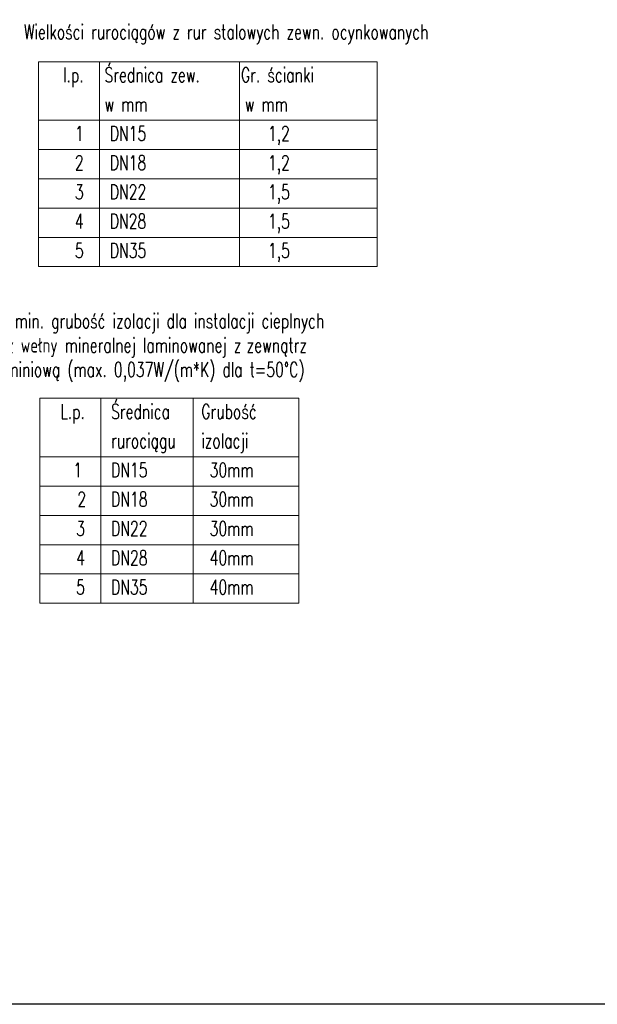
# Model space of a CAD drawing. Header units: centimetres. Extents: x 16800 to 40740, y -5708 to 2993.
# Tile 15 of 34: x 31566 to 32276, y -5708 to -4497. Entities that reach past the tile are written whole.
import ezdxf
from ezdxf.enums import TextEntityAlignment as Align

# ---------------------------------------------------------------- set-up
doc = ezdxf.new("R2010")
doc.units = ezdxf.units.CM
doc.header["$MEASUREMENT"] = 0
for name, color, linetype in [('_MB_CO_os', 7, 'Continuous'), ('KS_CO_OPIS_1', 7, 'Continuous'), ('KS_CO_OPIS_2', 52, 'Continuous'), ('Odnośnik', 50, 'Continuous')]:
    doc.layers.add(name, color=color, linetype=linetype)
doc.layers.add('opis', color=253, linetype='Continuous', lineweight=20)
doc.styles.add('K_rom07', font='romans.shx', dxfattribs={"width": 0.7})
doc.styles.add('ks_rom07', font='romans.shx', dxfattribs={"width": 0.7})

msp = doc.modelspace()

# ---------------------------------------------------------------- linework, layer by layer
msp.add_lwpolyline([(30456.436, -5707.887), (30456.436, -3607.887), (33426.436, -3607.887), (33426.436, -5707.887)], close=True)
at = {"layer": 'KS_CO_OPIS_2', "color": 0, "lineweight": 20, "ltscale": 0.5}
for p, q in [((31588.77, -4548.778), (31588.77, -4584.778)), ((31588.77, -4548.778), (31663.77, -4548.778)), ((31663.77, -4548.778), (31663.77, -4584.778)), ((31663.77, -4548.778), (32005.429, -4548.778)), ((31836.177, -4548.778), (31836.177, -4584.778)), ((31951.115, -4548.778), (32005.429, -4548.778)), ((32005.429, -4548.778), (32005.429, -4620.778)), ((31588.77, -4584.778), (31588.77, -4620.778)), ((31663.77, -4584.778), (31663.77, -4620.778)), ((31836.177, -4584.778), (31836.177, -4620.778)), ((31588.77, -4620.778), (32005.429, -4620.778)), ((31588.77, -4620.778), (31588.77, -4656.778)), ((31663.77, -4620.778), (31663.77, -4656.778)), ((31663.77, -4620.778), (31836.177, -4620.778)), ((31836.177, -4620.778), (31836.177, -4656.778)), ((31951.115, -4620.778), (32005.429, -4620.778)), ((32005.429, -4620.778), (32005.429, -4656.778)), ((31588.77, -4656.778), (32005.429, -4656.778)), ((31588.77, -4656.778), (31588.77, -4692.778)), ((31663.77, -4656.778), (31663.77, -4692.778)), ((31836.177, -4656.778), (31836.177, -4692.778)), ((31951.115, -4656.778), (32005.429, -4656.778)), ((32005.429, -4656.778), (32005.429, -4692.778)), ((31588.77, -4692.778), (32005.429, -4692.778)), ((31588.77, -4692.778), (31588.77, -4728.778)), ((31663.77, -4692.778), (31663.77, -4728.778)), ((31836.177, -4692.778), (31836.177, -4728.778)), ((31951.115, -4692.778), (32005.429, -4692.778)), ((32005.429, -4692.778), (32005.429, -4728.778)), ((31588.77, -4728.778), (32005.429, -4728.778)), ((31588.77, -4728.778), (31588.77, -4764.778)), ((31663.77, -4728.778), (31663.77, -4764.778)), ((31836.177, -4728.778), (31836.177, -4764.778)), ((31951.115, -4728.778), (32005.429, -4728.778)), ((32005.429, -4728.778), (32005.429, -4764.778)), ((31588.77, -4764.778), (32005.429, -4764.778)), ((31588.77, -4764.778), (31588.77, -4800.778)), ((31663.77, -4764.778), (31663.77, -4800.778)), ((31836.177, -4764.778), (31836.177, -4800.778)), ((31951.115, -4764.778), (32005.429, -4764.778)), ((32005.429, -4764.778), (32005.429, -4800.778)), ((31588.77, -4800.778), (32005.429, -4800.778)), ((31951.115, -4800.778), (32005.429, -4800.778)), ((31590.347, -4962.677), (31590.347, -4998.677)), ((31590.347, -4962.677), (31665.347, -4962.677)), ((31665.347, -4962.677), (31665.347, -4998.677, 0)), ((31665.347, -4962.677), (31779.213, -4962.677)), ((31779.213, -4962.677), (31779.213, -4998.677, 0)), ((31779.213, -4962.677), (31909.151, -4962.677)), ((31909.151, -4962.677), (31909.151, -4998.677)), ((31590.347, -4998.677), (31590.347, -5034.677)), ((31665.347, -4998.677), (31665.347, -5034.677, 0)), ((31779.213, -4998.677), (31779.213, -5034.677, 0)), ((31909.151, -4998.677), (31909.151, -5034.677)), ((31590.347, -5034.677), (31909.151, -5034.677)), ((31590.347, -5034.677), (31590.347, -5070.677)), ((31665.347, -5034.677), (31665.347, -5070.677, 0)), ((31779.213, -5034.677), (31779.213, -5070.677, 0)), ((31909.151, -5034.677), (31909.151, -5070.677)), ((31590.347, -5070.677), (31909.151, -5070.677)), ((31590.347, -5070.677), (31590.347, -5106.677)), ((31665.347, -5070.677), (31665.347, -5106.677, 0)), ((31779.213, -5070.677), (31779.213, -5106.677, 0)), ((31909.151, -5070.677), (31909.151, -5106.677)), ((31590.347, -5106.677), (31909.151, -5106.677)), ((31590.347, -5106.677), (31590.347, -5142.677)), ((31665.347, -5106.677), (31665.347, -5142.677, 0)), ((31779.213, -5106.677), (31779.213, -5142.677, 0)), ((31909.151, -5106.677), (31909.151, -5142.677)), ((31590.347, -5142.677), (31590.347, -5178.677)), ((31590.347, -5142.677), (31909.151, -5142.677)), ((31665.347, -5142.677), (31665.347, -5178.677, 0)), ((31779.213, -5142.677), (31779.213, -5178.677, 0)), ((31909.151, -5142.677), (31909.151, -5178.677)), ((31590.347, -5178.677), (31909.151, -5178.677)), ((31590.347, -5178.677), (31590.347, -5214.677)), ((31665.347, -5178.677), (31665.347, -5214.677, 0)), ((31779.213, -5178.677), (31779.213, -5214.677, 0)), ((31909.151, -5178.677), (31909.151, -5214.677)), ((31590.347, -5214.677), (31909.151, -5214.677))]:
    msp.add_line(p, q, dxfattribs=at)
at = {"layer": 'KS_CO_OPIS_2', "lineweight": 20, "ltscale": 0.6}
for p, q in [((31663.77, -4548.778), (31663.77, -4584.778)), ((31663.77, -4548.778), (31663.77, -4584.778)), ((31663.77, -4548.778), (31777.635, -4548.778)), ((31663.77, -4548.778), (31778.708, -4548.778)), ((31663.77, -4584.778), (31663.77, -4620.778)), ((31663.77, -4584.778), (31663.77, -4620.778)), ((31588.77, -4620.778), (31892.573, -4620.778)), ((31588.77, -4620.778), (31588.77, -4656.778)), ((31663.77, -4620.778), (31663.77, -4656.778)), ((31663.77, -4620.778), (31663.77, -4656.778)), ((31663.77, -4620.778), (31663.77, -4656.778)), ((31836.177, -4620.778), (31836.177, -4656.778)), ((31836.177, -4620.778), (31836.177, -4656.778)), ((31836.177, -4620.778), (31836.177, -4656.778)), ((31836.177, -4620.778), (31836.177, -4656.778)), ((31836.177, -4620.778), (31836.177, -4656.778)), ((31836.177, -4620.778), (31836.177, -4656.778)), ((31836.177, -4620.778), (31836.177, -4656.778)), ((31588.77, -4656.778), (31892.573, -4656.778)), ((31588.77, -4656.778), (31588.77, -4692.778)), ((31663.77, -4656.778), (31663.77, -4692.778)), ((31836.177, -4656.778), (31836.177, -4692.778)), ((31836.177, -4656.778), (31836.177, -4692.778)), ((31836.177, -4656.778), (31836.177, -4692.778)), ((31588.77, -4692.778), (31892.573, -4692.778)), ((31588.77, -4692.778), (31588.77, -4728.778)), ((31588.77, -4692.778), (32005.429, -4692.778)), ((31588.77, -4692.778), (31588.77, -4728.778)), ((31588.77, -4692.778), (31892.573, -4692.778)), ((31588.77, -4692.778), (31588.77, -4728.778)), ((31663.77, -4692.778), (31663.77, -4728.778)), ((31663.77, -4692.778), (31663.77, -4728.778)), ((31663.77, -4692.778), (31663.77, -4728.778)), ((31836.177, -4692.778), (31836.177, -4728.778)), ((31836.177, -4692.778), (31836.177, -4728.778)), ((31836.177, -4692.778), (31836.177, -4728.778)), ((31836.177, -4692.778), (31836.177, -4728.778)), ((31836.177, -4692.778), (31836.177, -4728.778)), ((31836.177, -4692.778), (31836.177, -4728.778)), ((31836.177, -4692.778), (31836.177, -4728.778)), ((32005.429, -4692.778), (32005.429, -4728.778)), ((31588.77, -4728.778), (31892.573, -4728.778)), ((31588.77, -4728.778), (32005.429, -4728.778)), ((31588.77, -4728.778), (31892.573, -4728.778)), ((31588.77, -4728.778), (31588.77, -4764.778)), ((31588.77, -4728.778), (32005.429, -4728.778)), ((31588.77, -4728.778), (31588.77, -4764.778)), ((31588.77, -4728.778), (31892.573, -4728.778)), ((31588.77, -4728.778), (31588.77, -4764.778)), ((31663.77, -4728.778), (31663.77, -4764.778)), ((31663.77, -4728.778), (31663.77, -4764.778)), ((31663.77, -4728.778), (31663.77, -4764.778)), ((31836.177, -4728.778), (31836.177, -4764.778)), ((31836.177, -4728.778), (31836.177, -4764.778)), ((31836.177, -4728.778), (31836.177, -4764.778)), ((31836.177, -4728.778), (31836.177, -4764.778)), ((31836.177, -4728.778), (31836.177, -4764.778)), ((31836.177, -4728.778), (31836.177, -4764.778)), ((31836.177, -4728.778), (31836.177, -4764.778)), ((32005.429, -4728.778), (32005.429, -4764.778)), ((31588.77, -4764.778), (31892.573, -4764.778)), ((31588.77, -4764.778), (31588.77, -4800.778)), ((31588.77, -4764.778), (31588.77, -4800.778)), ((31588.77, -4764.778), (31588.77, -4800.778)), ((31663.77, -4764.778), (31663.77, -4800.778)), ((31663.77, -4764.778), (31663.77, -4800.778)), ((31663.77, -4764.778), (31663.77, -4800.778)), ((31836.177, -4764.778), (31836.177, -4800.778)), ((31836.177, -4764.778), (31836.177, -4800.778)), ((31836.177, -4764.778), (31836.177, -4800.778)), ((31836.177, -4764.778), (31836.177, -4800.778)), ((31836.177, -4764.778), (31836.177, -4800.778)), ((31836.177, -4764.778), (31836.177, -4800.778)), ((31836.177, -4764.778), (31836.177, -4800.778)), ((32005.429, -4764.778), (32005.429, -4800.778)), ((31588.77, -4800.778), (31892.573, -4800.778))]:
    msp.add_line(p, q, dxfattribs=at)
at = {"layer": 'KS_CO_OPIS_2', "lineweight": 20, "ltscale": 0.5}
for p, q in [((31836.177, -4548.778), (31836.177, -4620.778)), ((31663.77, -4620.778), (31836.177, -4620.778)), ((31951.115, -4692.778), (32005.429, -4692.778)), ((31951.115, -4728.778), (32005.429, -4728.778)), ((31951.115, -4728.778), (32005.429, -4728.778))]:
    msp.add_line(p, q, dxfattribs=at)
at = {"layer": 'Odnośnik', "color": 52, "lineweight": 20, "ltscale": 0.5}
for p, q in [((31590.347, -4962.677), (31590.347, -4998.677)), ((31590.347, -4962.677), (31665.347, -4962.677)), ((31665.347, -4962.677), (31665.347, -4998.677, 0)), ((31665.347, -4962.677), (31779.213, -4962.677)), ((31779.213, -4962.677), (31779.213, -4998.677, 0)), ((31779.213, -4962.677), (31909.151, -4962.677)), ((31909.151, -4962.677), (31909.151, -4998.677)), ((31590.347, -4998.677), (31590.347, -5034.677)), ((31665.347, -4998.677), (31665.347, -5034.677, 0)), ((31779.213, -4998.677), (31779.213, -5034.677, 0)), ((31909.151, -4998.677), (31909.151, -5034.677)), ((31590.347, -5034.677), (31909.151, -5034.677)), ((31590.347, -5034.677), (31590.347, -5070.677)), ((31665.347, -5034.677), (31665.347, -5070.677, 0)), ((31779.213, -5034.677), (31779.213, -5070.677, 0)), ((31909.151, -5034.677), (31909.151, -5070.677)), ((31590.347, -5070.677), (31909.151, -5070.677)), ((31590.347, -5070.677), (31590.347, -5106.677)), ((31665.347, -5070.677), (31665.347, -5106.677, 0)), ((31779.213, -5070.677), (31779.213, -5106.677, 0)), ((31909.151, -5070.677), (31909.151, -5106.677)), ((31590.347, -5106.677), (31909.151, -5106.677)), ((31590.347, -5106.677), (31590.347, -5142.677)), ((31665.347, -5106.677), (31665.347, -5142.677, 0)), ((31779.213, -5106.677), (31779.213, -5142.677, 0)), ((31909.151, -5106.677), (31909.151, -5142.677)), ((31590.347, -5142.677), (31590.347, -5178.677)), ((31590.347, -5142.677), (31909.151, -5142.677)), ((31665.347, -5142.677), (31665.347, -5178.677, 0)), ((31779.213, -5142.677), (31779.213, -5178.677, 0)), ((31909.151, -5142.677), (31909.151, -5178.677)), ((31590.347, -5178.677), (31909.151, -5178.677)), ((31590.347, -5178.677), (31590.347, -5214.677)), ((31665.347, -5178.677), (31665.347, -5214.677, 0)), ((31779.213, -5178.677), (31779.213, -5214.677, 0)), ((31909.151, -5178.677), (31909.151, -5214.677)), ((31590.347, -5214.677), (31909.151, -5214.677))]:
    msp.add_line(p, q, dxfattribs=at)

# ---------------------------------------------------------------- texts
at = {"layer": '_MB_CO_os', "lineweight": 20, "ltscale": 0.5, "style": 'K_rom07', "width": 0.7}
for s, p in [('L.p.', (31646.012, -4987.835)), ('L.p.', (31646.012, -4987.835)), ('1', (31642.35, -5059.835)), ('2', (31647.477, -5095.835)), ('3', (31646.012, -5131.835)), ('4', (31646.012, -5167.835)), ('5', (31646.012, -5203.835))]:
    msp.add_text(s, height=18, dxfattribs=at).set_placement(p, align=Align.RIGHT)
for s, p in [('Średnica', (31678.146, -4987.835)), ('Średnica', (31678.146, -4987.835)), ('Grubość', (31789.092, -4987.835)), ('Grubość', (31789.092, -4987.835)), ('rurociągu', (31678.146, -5023.835)), ('rurociągu', (31678.146, -5023.835)), ('izolacji', (31789.092, -5023.835)), ('izolacji', (31789.092, -5023.835)), ('30mm', (31799.31, -5059.835)), ('30mm', (31799.31, -5095.835)), ('30mm', (31799.31, -5131.835)), ('40mm', (31799.31, -5167.835)), ('40mm', (31799.31, -5203.835))]:
    msp.add_text(s, height=18, dxfattribs=at).set_placement(p)
at = {"layer": 'KS_CO_OPIS_1', "lineweight": 20, "style": 'K_rom07', "width": 0.7}
for s, p in [('Średnica zew.', (31670.049, -4573.936)), ('Gr. ścianki', (31837.845, -4573.936)), ('w mm', (31670.049, -4609.936)), ('w mm', (31842.456, -4609.936)), ('DN15', (31676.568, -4645.936)), ('1,2', (31870.874, -4645.936)), ('DN18', (31676.568, -4681.936)), ('1,2', (31870.874, -4681.936)), ('DN22', (31676.568, -4717.936)), ('1,5', (31870.874, -4717.936)), ('DN28', (31676.568, -4753.936)), ('1,5', (31870.874, -4753.936)), ('DN35', (31676.568, -4789.936)), ('1,5', (31870.874, -4789.936)), ('DN15', (31678.146, -5059.835)), ('DN18', (31678.146, -5095.835)), ('DN22', (31678.146, -5131.835)), ('DN28', (31678.146, -5167.835)), ('DN35', (31678.146, -5203.835))]:
    msp.add_text(s, height=18, dxfattribs=at).set_placement(p)
for s, p in [('l.p.', (31644.434, -4573.936)), ('1', (31644.434, -4645.936)), ('1', (31644.434, -4645.936)), ('2', (31644.434, -4681.936)), ('2', (31644.434, -4681.936)), ('3', (31644.434, -4717.936)), ('3', (31644.434, -4717.936)), ('4', (31644.434, -4753.936)), ('5', (31644.434, -4789.936))]:
    msp.add_text(s, height=18, dxfattribs=at).set_placement(p, align=Align.RIGHT)
at = {"layer": 'KS_CO_OPIS_1', "lineweight": 20, "ltscale": 0.005, "insert": (31570.951, -4503.014), "char_height": 18, "width": 592.6079, "attachment_point": 1, "style": 'K_rom07'}
msp.add_mtext('Wielkości rurociągów z rur stalowych zewn. ocynkowanych ', dxfattribs=at)
at = {"layer": 'KS_CO_OPIS_2', "color": 0, "lineweight": 20, "ltscale": 0.5, "style": 'K_rom07', "width": 0.7}
msp.add_text('1', height=18, dxfattribs=at).set_placement((31642.35, -5059.835), align=Align.RIGHT)
at = {"layer": 'opis', "lineweight": 20, "ltscale": 0.7, "insert": (31461.784, -4858.372), "char_height": 18, "width": 638.10518, "attachment_point": 1, "style": 'ks_rom07'}
msp.add_mtext('Wymagana min. grubość izolacji dla instalacji cieplnych \\P- otulina z wełny mineralnej laminowanej z\xa0zewnątrz \\P  folią aluminiową (max. 0,037W/(m*K) dla t=50%%DC)', dxfattribs=at)

doc.saveas('drawing.dxf')
